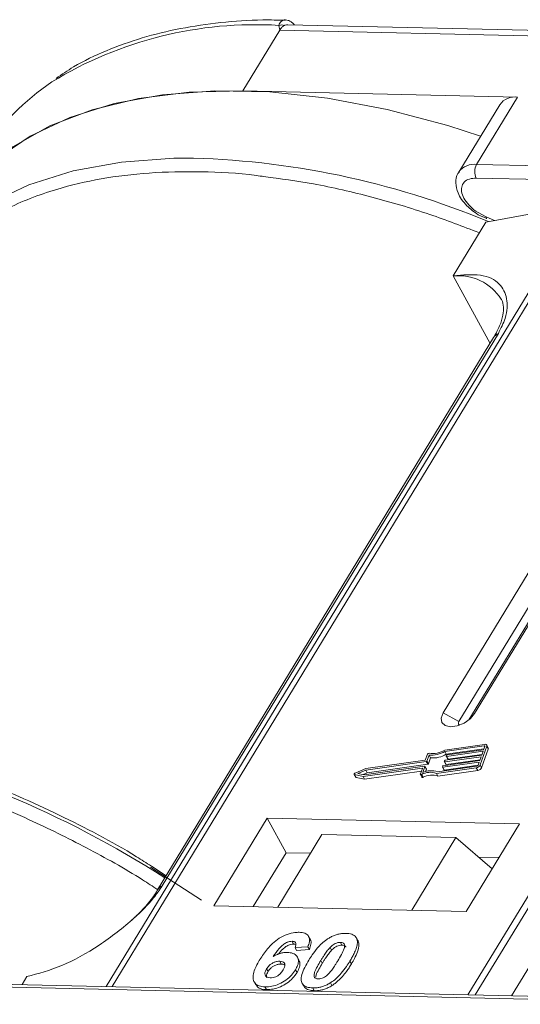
# Model space of a CAD drawing. Header units: millimetres. Extents: x -765 to 710, y 139 to 1172.
# Tile 49 of 76: x 67 to 89, y 1068 to 1113. Entities that reach past the tile are written whole.
import ezdxf

# ---------------------------------------------------------------- set-up
doc = ezdxf.new("R2010")
doc.units = ezdxf.units.MM

msp = doc.modelspace()

# ---------------------------------------------------------------- linework, layer by layer
at = {"color": 7, "linetype": 'Continuous', "lineweight": 15}
for p, q in [((78.441, 1112.801), (78.403, 1113.019)), ((114.876, 1112.223), (78.806, 1113.05)), ((76.76, 1110.039), (78.441, 1112.801)), ((78.441, 1112.801), (114.048, 1111.984)), ((89.279, 1109.752), (76.76, 1110.039)), ((87.411, 1106.683), (89.279, 1109.752)), ((88.465, 1109.406), (86.598, 1106.337)), ((123.019, 1105.866), (87.411, 1106.683)), ((87.397, 1106.061), (123.005, 1105.243)), ((92.211, 1104.864), (70.531, 1069.234)), ((70.8, 1069.228), (92.497, 1104.885)), ((87.834, 1104.059), (92.211, 1104.864)), ((108.714, 1104.513), (87.017, 1068.856)), ((87.35, 1068.849), (109.03, 1104.478)), ((87.476, 1104.395), (87.871, 1104.218)), ((87.845, 1104.3), (87.483, 1104.487)), ((88.223, 1104.13), (87.845, 1104.3)), ((87.834, 1104.059), (86.34, 1101.603)), ((86.34, 1101.603), (88.022, 1098.529)), ((73.088, 1073.819), (88.4, 1098.985)), ((88.186, 1098.798), (72.873, 1073.633)), ((91.483, 1090.905), (85.881, 1081.698)), ((87.318, 1081.665), (92.92, 1090.872)), ((92.204, 1090.515), (86.602, 1081.308)), ((87.061, 1081.382), (92.613, 1090.506)), ((86.602, 1081.308), (85.881, 1081.698)), ((87.318, 1081.665), (87.129, 1081.44)), ((87.774, 1080.265), (85.958, 1080.007)), ((87.749, 1080.194), (85.961, 1079.94)), ((87.567, 1079.327), (87.873, 1080.178)), ((87.731, 1080.023), (87.782, 1080.165)), ((87.775, 1080.146), (87.749, 1080.194)), ((87.941, 1080.107), (87.872, 1080.233)), ((87.873, 1080.178), (87.942, 1080.052)), ((85.172, 1079.819), (85.073, 1079.545)), ((85.244, 1079.779), (85.146, 1079.505)), ((85.214, 1079.379), (85.313, 1079.653)), ((85.313, 1079.653), (85.244, 1079.779)), ((87.616, 1079.704), (85.956, 1079.468)), ((86.03, 1079.814), (85.961, 1079.94)), ((85.981, 1079.539), (87.641, 1079.775)), ((86.028, 1079.731), (86.041, 1079.766)), ((86.029, 1079.722), (86.098, 1079.596)), ((86.03, 1079.814), (87.743, 1080.057)), ((87.705, 1079.952), (86.045, 1079.717)), ((86.114, 1079.59), (86.045, 1079.717)), ((86.07, 1079.787), (87.731, 1080.023)), ((86.114, 1079.59), (87.654, 1079.809)), ((87.552, 1079.527), (87.616, 1079.704)), ((87.636, 1079.201), (87.942, 1080.052)), ((87.641, 1079.775), (87.705, 1079.952)), ((82.236, 1078.806), (84.923, 1079.187)), ((82.28, 1078.879), (85.04, 1079.271)), ((85.116, 1079.484), (82.357, 1079.092)), ((85.073, 1079.545), (82.364, 1079.16)), ((82.426, 1078.966), (85.185, 1079.358)), ((84.936, 1079.163), (84.923, 1079.187)), ((85.056, 1079.256), (84.958, 1078.982)), ((85.125, 1079.14), (85.056, 1079.266)), ((85.125, 1079.13), (85.056, 1079.256)), ((85.185, 1079.358), (85.116, 1079.484)), ((85.214, 1079.379), (85.146, 1079.505)), ((85.575, 1078.943), (87.392, 1079.201)), ((85.629, 1079.018), (87.417, 1079.272)), ((85.85, 1079.235), (85.863, 1079.27)), ((85.85, 1079.225), (85.919, 1079.099)), ((87.527, 1079.456), (85.867, 1079.22)), ((85.936, 1079.094), (85.867, 1079.22)), ((85.892, 1079.291), (87.552, 1079.527)), ((85.936, 1079.094), (87.475, 1079.313)), ((85.939, 1079.483), (85.952, 1079.518)), ((85.939, 1079.474), (86.008, 1079.348)), ((86.025, 1079.342), (85.956, 1079.468)), ((86.025, 1079.342), (87.565, 1079.561)), ((87.392, 1079.201), (87.461, 1079.075)), ((87.476, 1079.314), (87.527, 1079.456)), ((87.636, 1079.201), (87.567, 1079.327)), ((81.833, 1078.898), (81.902, 1078.772)), ((81.848, 1078.888), (82.236, 1078.806)), ((81.917, 1078.762), (81.848, 1078.888)), ((82.364, 1079.16), (81.872, 1078.953)), ((81.917, 1078.762), (82.305, 1078.679)), ((82.357, 1079.092), (81.995, 1078.94)), ((81.995, 1078.94), (82.28, 1078.879)), ((82.305, 1078.679), (82.236, 1078.806)), ((82.24, 1078.888), (82.426, 1078.966)), ((82.305, 1078.679), (84.894, 1079.047)), ((82.426, 1078.966), (82.357, 1079.092)), ((84.939, 1079.173), (84.847, 1078.916)), ((84.848, 1078.898), (84.917, 1078.771)), ((84.97, 1078.767), (84.901, 1078.893)), ((85.088, 1079.025), (85.125, 1079.13)), ((85.644, 1078.817), (85.575, 1078.943)), ((85.644, 1078.817), (87.461, 1079.075)), ((77.865, 1076.903), (75.437, 1072.914)), ((89.358, 1076.64), (77.865, 1076.903)), ((77.865, 1076.903), (78.727, 1075.327)), ((86.93, 1072.65), (89.358, 1076.64)), ((80.363, 1076.161), (78.347, 1072.847)), ((80.363, 1076.161), (86.469, 1076.021)), ((84.452, 1072.707), (86.469, 1076.021)), ((86.469, 1076.021), (88.113, 1074.594)), ((78.727, 1075.327), (77.234, 1072.872)), ((79.84, 1075.302), (78.727, 1075.327)), ((73.268, 1074.282), (72.59, 1074.716)), ((88.424, 1075.105), (87.501, 1075.126)), ((72.554, 1074.671), (74.876, 1073.165)), ((92.472, 1074.514), (89.001, 1068.811)), ((75.437, 1072.914), (86.93, 1072.65)), ((79.002, 1071.297), (79.071, 1071.171)), ((79.824, 1071.385), (79.755, 1071.511)), ((81.206, 1071.246), (81.275, 1071.12)), ((81.886, 1071.507), (81.88, 1071.518)), ((81.958, 1071.388), (82.027, 1071.262)), ((79.72, 1071.045), (79.136, 1071.006)), ((79.136, 1071.006), (79.205, 1070.88)), ((79.205, 1070.88), (79.789, 1070.919)), ((79.72, 1071.045), (79.789, 1070.919)), ((80.803, 1070.887), (80.734, 1071.013)), ((78.437, 1070.384), (78.506, 1070.258)), ((79.315, 1070.438), (79.246, 1070.564)), ((80.311, 1070.42), (80.38, 1070.294)), ((81.637, 1070.389), (81.706, 1070.263)), ((77.838, 1070.04), (77.907, 1069.914)), ((79.158, 1069.999), (79.227, 1069.872)), ((100.419, 1068.549), (64.811, 1069.366)), ((66.697, 1069.322), (66.919, 1069.686)), ((77.273, 1069.448), (77.342, 1069.322)), ((79.461, 1069.382), (79.529, 1069.256)), ((80.748, 1069.403), (80.817, 1069.277)), ((64.629, 1069.241), (100.236, 1068.424)), ((77.767, 1069.219), (77.836, 1069.093)), ((79.942, 1069.169), (80.011, 1069.043))]:
    msp.add_line(p, q, dxfattribs=at)
at = {"color": 7, "linetype": 'Continuous', "lineweight": 15, "flags": 128}
for points in [[(76.76, 1110.039), (74.308, 1109.981), (72.009, 1109.692), (69.889, 1109.176), (67.971, 1108.438), (66.276, 1107.486), (64.822, 1106.33), (64.171, 1105.658)], [(87.593, 1107.973), (86.104, 1108.452), (83.336, 1109.187), (80.622, 1109.699), (77.992, 1109.984), (75.475, 1110.038), (73.099, 1109.86), (70.89, 1109.454), (68.872, 1108.822), (67.066, 1107.972), (65.494, 1106.913), (64.171, 1105.658)], [(74.06, 1106.976), (73.608, 1106.969), (71.232, 1106.791), (69.023, 1106.385), (67.004, 1105.753), (65.199, 1104.903), (63.626, 1103.844), (62.304, 1102.589)], [(85.881, 1081.698), (85.793, 1081.462), (85.827, 1081.259), (85.98, 1081.121), (86.226, 1081.068), (86.529, 1081.108), (86.843, 1081.236), (87.12, 1081.432), (87.318, 1081.665)], [(86.602, 1081.308), (86.577, 1081.241), (86.586, 1081.183), (86.63, 1081.144), (86.634, 1081.142)], [(87.782, 1080.165), (87.783, 1080.172), (87.783, 1080.178), (87.781, 1080.184), (87.777, 1080.188), (87.772, 1080.192), (87.765, 1080.194), (87.757, 1080.195), (87.749, 1080.194)], [(87.774, 1080.265), (87.8, 1080.267), (87.824, 1080.264), (87.844, 1080.258), (87.86, 1080.248), (87.871, 1080.234), (87.877, 1080.217), (87.878, 1080.198), (87.873, 1080.178)], [(86.045, 1079.717), (86.041, 1079.716), (86.037, 1079.717), (86.033, 1079.718), (86.031, 1079.719), (86.029, 1079.722), (86.028, 1079.724), (86.028, 1079.728), (86.028, 1079.731)], [(84.923, 1079.187), (84.927, 1079.187), (84.931, 1079.187), (84.934, 1079.186), (84.937, 1079.184), (84.939, 1079.182), (84.94, 1079.179), (84.94, 1079.176), (84.939, 1079.173)], [(85.04, 1079.271), (85.044, 1079.271), (85.048, 1079.271), (85.051, 1079.27), (85.054, 1079.268), (85.056, 1079.266), (85.057, 1079.263), (85.057, 1079.26), (85.056, 1079.256)], [(85.867, 1079.22), (85.862, 1079.22), (85.858, 1079.22), (85.855, 1079.221), (85.852, 1079.223), (85.85, 1079.225), (85.849, 1079.228), (85.849, 1079.231), (85.85, 1079.235)], [(85.956, 1079.468), (85.951, 1079.468), (85.947, 1079.468), (85.944, 1079.469), (85.941, 1079.471), (85.94, 1079.473), (85.939, 1079.476), (85.938, 1079.479), (85.939, 1079.483)], [(81.848, 1078.888), (81.839, 1078.892), (81.833, 1078.898), (81.831, 1078.907), (81.832, 1078.916), (81.838, 1078.927), (81.847, 1078.937), (81.859, 1078.946), (81.872, 1078.953)], [(84.901, 1078.893), (84.889, 1078.889), (84.877, 1078.887), (84.867, 1078.887), (84.858, 1078.889), (84.851, 1078.893), (84.847, 1078.9), (84.845, 1078.907), (84.847, 1078.916)], [(84.917, 1078.771), (84.92, 1078.767), (84.927, 1078.763), (84.936, 1078.761), (84.946, 1078.761), (84.958, 1078.763), (84.97, 1078.767)]]:
    msp.add_lwpolyline(points, dxfattribs=at)
at = {"color": 7, "linetype": 'Continuous', "lineweight": 15}
for centre, radius, start, end in [((77.331, 1095.263), 17.788, 86.5445, 121.4052), ((78.528, 1112.655), 0.385, 70.0796, 108.8478), ((73.868, 1101.7), 10.497, 123.5794, 148.2615), ((89.155, 1108.914), 0.847, 81.5639, 144.4913), ((73.475, 1069.448), 37.533, 67.3225, 89.1074), ((87.287, 1105.843), 0.849, 81.6058, 144.0845), ((88.004, 1106.358), 0.676, 151.2883, 206.0774), ((87.959, 1104.269), 0.118, 165.0867, 215.6979), ((86.58, 1099.296), 2.32, 32.7281, 95.9449), ((88.598, 1098.541), 0.486, 114.0472, 148.0355), ((47.939, 1034.731), 46.852, 57.3602, 77.3538), ((87.881, 1080.078), 0.0661, 336.9348, 26.0002), ((85.238, 1079.788), 0.0736, 81.7629, 154.647), ((85.358, 1080.947), 1.173, 264.4424, 300.9301), ((85.415, 1080.844), 0.998, 260.3986, 302.9491), ((85.427, 1080.82), 1.173, 264.4424, 300.9301), ((86.075, 1079.75), 0.0381, 97.4207, 153.8527), ((85.111, 1079.521), 0.0381, 277.4207, 333.8527), ((85.18, 1079.395), 0.0381, 277.4207, 333.8527), ((85.897, 1079.253), 0.0381, 97.4207, 153.8527), ((85.986, 1079.501), 0.0381, 97.4207, 153.8527), ((86.02, 1079.356), 0.0149, 216.6597, 287.1115), ((86.11, 1079.605), 0.0149, 216.6597, 287.1115), ((87.362, 1079.428), 0.229, 277.4207, 333.8527), ((87.408, 1079.347), 0.0762, 277.4207, 333.8527), ((87.431, 1079.302), 0.229, 277.4207, 333.8527), ((81.92, 1078.783), 0.0212, 210.2186, 262.8226), ((85.293, 1078.174), 0.819, 69.8549, 118.6145), ((85.338, 1078.159), 0.907, 71.2927, 114.8085), ((85.362, 1078.048), 0.819, 69.8549, 118.6145), ((85.115, 1079.135), 0.011, 336.9348, 26.0002), ((85.931, 1079.108), 0.0149, 216.6597, 287.1115), ((73.285, 1073.376), 0.486, 114.0436, 148.1804)]:
    msp.add_arc(centre, radius, start, end, dxfattribs=at)
for points, knots in [([(78.403, 1113.019), (78.413, 1113.052), (78.435, 1113.124), (78.502, 1113.206), (78.588, 1113.255), (78.655, 1113.279), (78.693, 1113.268), (78.697, 1113.267)], [0, 0, 0, 0, 0.2169636, 0.4741671, 0.7154281, 0.9711189, 1, 1, 1, 1]), ([(79.103, 1113.043), (79.097, 1113.054), (79.058, 1113.111), (78.962, 1113.184), (78.825, 1113.256), (78.733, 1113.265), (78.686, 1113.27)], [0, 0, 0, 0, 0.066072, 0.374284, 0.687294, 1, 1, 1, 1]), ([(78.696, 1113.252), (78.354, 1113.26), (77.34, 1113.284), (75.736, 1113.163), (73.893, 1112.896), (72.151, 1112.47), (70.525, 1111.884), (69.212, 1111.266), (68.509, 1110.782), (68.249, 1110.604)], [0, 0, 0, 0, 0.082192, 0.244094, 0.406946, 0.570776, 0.735755, 0.902211, 1, 1, 1, 1]), ([(78.806, 1113.039), (78.767, 1113.041), (78.717, 1113.044), (78.67, 1113.022), (78.659, 1113.017)], [0, 0, 0, 0, 0.778572, 1, 1, 1, 1]), ([(62.477, 1102.032), (62.967, 1102.525), (63.963, 1103.525), (65.922, 1104.7), (68.056, 1105.539), (70.276, 1106.059), (72.483, 1106.333), (74.858, 1106.372), (76.623, 1106.298), (77.605, 1106.148), (77.721, 1106.13)], [0, 0, 0, 0, 0.152586, 0.309904, 0.471653, 0.598087, 0.724541, 0.853665, 0.98281, 1, 1, 1, 1]), ([(77.721, 1106.13), (78.467, 1106.032), (80.073, 1105.819), (82.611, 1105.227), (85.146, 1104.488), (86.783, 1103.858), (87.535, 1103.568)], [0, 0, 0, 0, 0.23569, 0.507619, 0.77384, 1, 1, 1, 1]), ([(86.612, 1106.334), (86.594, 1106.313), (86.481, 1106.182), (86.442, 1105.832), (86.525, 1105.432), (86.718, 1105.084), (87.003, 1104.73), (87.294, 1104.524), (87.476, 1104.395)], [0, 0, 0, 0, 0.037615, 0.241517, 0.451999, 0.598171, 0.747954, 1, 1, 1, 1]), ([(87.483, 1104.487), (87.48, 1104.489), (87.345, 1104.558), (87.117, 1104.763), (86.858, 1105.068), (86.722, 1105.38), (86.708, 1105.663), (86.826, 1105.891), (87.061, 1106.04), (87.287, 1106.054), (87.397, 1106.061)], [0, 0, 0, 0, 0.003628, 0.149327, 0.295025, 0.432885, 0.570744, 0.716442, 0.862141, 1, 1, 1, 1]), ([(88.4, 1098.985), (88.518, 1099.22), (88.82, 1099.819), (88.832, 1100.614), (88.477, 1101.319), (87.662, 1101.734), (86.779, 1101.647), (86.34, 1101.603)], [0, 0, 0, 0, 0.125713, 0.321276, 0.524466, 0.763484, 1, 1, 1, 1]), ([(88.524, 1100.548), (88.535, 1100.532), (88.604, 1100.44), (88.64, 1100.235), (88.624, 1099.831), (88.49, 1099.35), (88.284, 1098.978), (88.184, 1098.798)], [0, 0, 0, 0, 0.054359, 0.333223, 0.559722, 0.78604, 1, 1, 1, 1]), ([(72.59, 1074.716), (72.366, 1074.861), (71.017, 1075.734), (68.366, 1077.096), (64.696, 1078.725), (61.294, 1079.924), (59.182, 1080.409), (58.297, 1080.613)], [0, 0, 0, 0, 0.05005, 0.300911, 0.556376, 0.814208, 1, 1, 1, 1]), ([(57.843, 1079.865), (58.673, 1079.686), (60.584, 1079.274), (63.674, 1078.258), (66.794, 1076.986), (69.646, 1075.566), (71.604, 1074.486), (72.651, 1073.797), (72.881, 1073.646)], [0, 0, 0, 0, 0.16608, 0.381967, 0.603934, 0.777439, 0.950971, 1, 1, 1, 1]), ([(66.919, 1069.686), (67.437, 1069.823), (68.474, 1070.097), (70.221, 1071.067), (71.658, 1072.177), (72.623, 1073.142), (72.962, 1073.636), (73.088, 1073.819)], [0, 0, 0, 0, 0.249096, 0.498243, 0.745205, 0.90541, 1, 1, 1, 1]), ([(72.871, 1073.632), (72.868, 1073.625), (72.774, 1073.442), (72.459, 1073.039), (72.058, 1072.581), (71.765, 1072.326), (71.687, 1072.257)], [0, 0, 0, 0, 0.014876, 0.423831, 0.846052, 1, 1, 1, 1]), ([(77.538, 1070.467), (77.59, 1070.549), (77.746, 1070.795), (78.019, 1071.135), (78.409, 1071.442), (78.771, 1071.622), (79.088, 1071.701), (79.259, 1071.703), (79.322, 1071.704)], [0, 0, 0, 0, 0.142337, 0.429127, 0.589943, 0.751205, 0.909895, 1, 1, 1, 1]), ([(79.322, 1071.704), (79.415, 1071.695), (79.585, 1071.68), (79.741, 1071.562), (79.81, 1071.388), (79.783, 1071.204), (79.734, 1071.081), (79.72, 1071.045)], [0, 0, 0, 0, 0.242691, 0.439002, 0.635006, 0.895059, 1, 1, 1, 1]), ([(80.648, 1071.421), (80.699, 1071.451), (80.801, 1071.512), (80.966, 1071.58), (81.132, 1071.628), (81.268, 1071.649), (81.375, 1071.656), (81.428, 1071.655), (81.455, 1071.655)], [0, 0, 0, 0, 0.193776, 0.3936, 0.587864, 0.788908, 0.894169, 1, 1, 1, 1]), ([(81.455, 1071.655), (81.502, 1071.653), (81.597, 1071.648), (81.723, 1071.618), (81.831, 1071.567), (81.898, 1071.504), (81.938, 1071.442), (81.952, 1071.406), (81.958, 1071.388)], [0, 0, 0, 0, 0.192627, 0.388684, 0.582013, 0.783201, 0.891038, 1, 1, 1, 1]), ([(79.002, 1071.297), (78.961, 1071.294), (78.879, 1071.289), (78.732, 1071.23), (78.566, 1071.127), (78.353, 1070.907), (78.224, 1070.723), (78.135, 1070.597)], [0, 0, 0, 0, 0.112049, 0.22438, 0.370115, 0.570276, 1, 1, 1, 1]), ([(78.381, 1070.715), (78.381, 1070.715), (78.437, 1070.793), (78.541, 1070.912), (78.718, 1071.059), (78.869, 1071.136), (78.991, 1071.169), (79.048, 1071.17), (79.071, 1071.171)], [0, 0, 0, 0, 0.000071, 0.368569, 0.571075, 0.774891, 0.911654, 1, 1, 1, 1]), ([(79.136, 1071.006), (79.156, 1071.054), (79.188, 1071.129), (79.177, 1071.219), (79.131, 1071.271), (79.066, 1071.293), (79.019, 1071.296), (79.002, 1071.297)], [0, 0, 0, 0, 0.33384, 0.524547, 0.716372, 0.891824, 1, 1, 1, 1]), ([(79.071, 1071.171), (79.11, 1071.169), (79.153, 1071.168), (79.178, 1071.149), (79.18, 1071.147)], [0, 0, 0, 0, 0.900108, 1, 1, 1, 1]), ([(79.761, 1070.438), (79.813, 1070.519), (79.93, 1070.705), (80.179, 1071.028), (80.437, 1071.284), (80.627, 1071.407), (80.648, 1071.421)], [0, 0, 0, 0, 0.237381, 0.538918, 0.949082, 1, 1, 1, 1]), ([(79.789, 1070.919), (79.816, 1070.999), (79.871, 1071.16), (79.878, 1071.327), (79.824, 1071.38), (79.821, 1071.383)], [0, 0, 0, 0, 0.481785, 0.969308, 1, 1, 1, 1]), ([(80.734, 1071.013), (80.777, 1071.055), (80.846, 1071.123), (80.971, 1071.198), (81.084, 1071.237), (81.161, 1071.246), (81.201, 1071.246), (81.206, 1071.246)], [0, 0, 0, 0, 0.334804, 0.542561, 0.750382, 0.970721, 1, 1, 1, 1]), ([(80.803, 1070.887), (80.846, 1070.929), (80.915, 1070.997), (81.04, 1071.072), (81.153, 1071.111), (81.23, 1071.119), (81.27, 1071.12), (81.275, 1071.12)], [0, 0, 0, 0, 0.334804, 0.542561, 0.750382, 0.970721, 1, 1, 1, 1]), ([(81.206, 1071.246), (81.245, 1071.242), (81.313, 1071.234), (81.378, 1071.186), (81.405, 1071.098), (81.375, 1070.93), (81.253, 1070.686), (81.141, 1070.497), (81.084, 1070.402)], [0, 0, 0, 0, 0.105646, 0.186221, 0.267042, 0.431541, 0.712708, 1, 1, 1, 1]), ([(81.275, 1071.12), (81.313, 1071.115), (81.381, 1071.107), (81.44, 1071.069), (81.448, 1071.037), (81.451, 1071.026)], [0, 0, 0, 0, 0.470982, 0.830196, 1, 1, 1, 1]), ([(81.958, 1071.388), (81.966, 1071.354), (81.983, 1071.286), (81.972, 1071.141), (81.926, 1070.959), (81.838, 1070.755), (81.74, 1070.564), (81.671, 1070.448), (81.637, 1070.389)], [0, 0, 0, 0, 0.118432, 0.239329, 0.449434, 0.664178, 0.83182, 1, 1, 1, 1]), ([(81.706, 1070.263), (81.754, 1070.345), (81.862, 1070.528), (81.998, 1070.83), (82.066, 1071.091), (82.035, 1071.227), (82.027, 1071.262)], [0, 0, 0, 0, 0.236775, 0.527928, 0.878334, 1, 1, 1, 1]), ([(82.027, 1071.262), (82.015, 1071.294), (81.997, 1071.342), (81.958, 1071.378), (81.945, 1071.39)], [0, 0, 0, 0, 0.667997, 1, 1, 1, 1]), ([(78.135, 1070.597), (78.186, 1070.626), (78.291, 1070.685), (78.43, 1070.739), (78.54, 1070.767), (78.621, 1070.783), (78.702, 1070.791), (78.753, 1070.791), (78.779, 1070.791)], [0, 0, 0, 0, 0.243654, 0.49576, 0.617892, 0.741503, 0.870025, 1, 1, 1, 1]), ([(78.779, 1070.791), (78.872, 1070.781), (79.059, 1070.762), (79.228, 1070.623), (79.307, 1070.434), (79.276, 1070.215), (79.194, 1070.065), (79.158, 1069.999)], [0, 0, 0, 0, 0.210216, 0.421975, 0.620016, 0.831037, 1, 1, 1, 1]), ([(80.311, 1070.42), (80.336, 1070.461), (80.386, 1070.543), (80.458, 1070.654), (80.526, 1070.753), (80.589, 1070.84), (80.656, 1070.927), (80.708, 1070.984), (80.734, 1071.013)], [0, 0, 0, 0, 0.20527, 0.410616, 0.557148, 0.703844, 0.851475, 1, 1, 1, 1]), ([(80.38, 1070.294), (80.405, 1070.335), (80.455, 1070.417), (80.527, 1070.528), (80.595, 1070.627), (80.658, 1070.714), (80.725, 1070.801), (80.777, 1070.858), (80.803, 1070.887)], [0, 0, 0, 0, 0.20527, 0.410616, 0.557148, 0.703844, 0.851475, 1, 1, 1, 1]), ([(77.767, 1069.219), (77.674, 1069.227), (77.487, 1069.245), (77.303, 1069.374), (77.208, 1069.566), (77.235, 1069.899), (77.387, 1070.213), (77.517, 1070.431), (77.538, 1070.467)], [0, 0, 0, 0, 0.148269, 0.297647, 0.442421, 0.607851, 0.935658, 1, 1, 1, 1]), ([(77.838, 1070.04), (77.873, 1070.09), (77.929, 1070.174), (78.058, 1070.276), (78.186, 1070.341), (78.319, 1070.381), (78.399, 1070.383), (78.437, 1070.384)], [0, 0, 0, 0, 0.276721, 0.45687, 0.637007, 0.824068, 1, 1, 1, 1]), ([(77.907, 1069.914), (77.942, 1069.964), (77.998, 1070.048), (78.127, 1070.15), (78.255, 1070.215), (78.388, 1070.255), (78.468, 1070.257), (78.506, 1070.258)], [0, 0, 0, 0, 0.276721, 0.45687, 0.637007, 0.824068, 1, 1, 1, 1]), ([(78.437, 1070.384), (78.484, 1070.38), (78.57, 1070.372), (78.65, 1070.311), (78.685, 1070.226), (78.661, 1070.112), (78.615, 1070.03), (78.591, 1069.987)], [0, 0, 0, 0, 0.213757, 0.394944, 0.576585, 0.777311, 1, 1, 1, 1]), ([(78.506, 1070.258), (78.555, 1070.255), (78.623, 1070.251), (78.661, 1070.219), (78.672, 1070.21)], [0, 0, 0, 0, 0.715718, 1, 1, 1, 1]), ([(79.227, 1069.872), (79.27, 1069.955), (79.357, 1070.12), (79.376, 1070.319), (79.321, 1070.405), (79.303, 1070.432)], [0, 0, 0, 0, 0.401791, 0.807526, 1, 1, 1, 1]), ([(79.942, 1069.169), (79.848, 1069.177), (79.661, 1069.194), (79.48, 1069.322), (79.391, 1069.519), (79.451, 1069.898), (79.635, 1070.217), (79.761, 1070.438)], [0, 0, 0, 0, 0.147528, 0.296569, 0.43214, 0.608737, 1, 1, 1, 1]), ([(80.191, 1069.578), (80.145, 1069.584), (80.07, 1069.594), (80.01, 1069.649), (79.993, 1069.743), (80.027, 1069.912), (80.152, 1070.151), (80.257, 1070.33), (80.311, 1070.42)], [0, 0, 0, 0, 0.125351, 0.202197, 0.279182, 0.459742, 0.727968, 1, 1, 1, 1]), ([(80.082, 1069.662), (80.086, 1069.694), (80.1, 1069.809), (80.224, 1070.026), (80.328, 1070.204), (80.38, 1070.294)], [0, 0, 0, 0, 0.159501, 0.57679, 1, 1, 1, 1]), ([(81.084, 1070.402), (81.059, 1070.361), (81.009, 1070.279), (80.937, 1070.169), (80.869, 1070.07), (80.806, 1069.983), (80.74, 1069.896), (80.688, 1069.84), (80.662, 1069.811)], [0, 0, 0, 0, 0.205942, 0.411959, 0.558149, 0.704502, 0.851801, 1, 1, 1, 1]), ([(81.637, 1070.389), (81.585, 1070.308), (81.468, 1070.121), (81.223, 1069.803), (80.967, 1069.546), (80.776, 1069.421), (80.748, 1069.403)], [0, 0, 0, 0, 0.236629, 0.537361, 0.932986, 1, 1, 1, 1]), ([(80.817, 1069.277), (80.866, 1069.31), (80.964, 1069.376), (81.128, 1069.516), (81.303, 1069.698), (81.465, 1069.901), (81.598, 1070.09), (81.67, 1070.206), (81.706, 1070.263)], [0, 0, 0, 0, 0.11827, 0.2388803, 0.4507318, 0.6672091, 0.8333396, 1, 1, 1, 1]), ([(78.005, 1069.628), (77.959, 1069.634), (77.866, 1069.645), (77.784, 1069.719), (77.752, 1069.818), (77.778, 1069.931), (77.819, 1070.004), (77.838, 1070.04)], [0, 0, 0, 0, 0.207905, 0.419981, 0.630626, 0.821735, 1, 1, 1, 1]), ([(79.158, 1069.999), (79.102, 1069.916), (78.99, 1069.751), (78.729, 1069.519), (78.412, 1069.34), (78.072, 1069.229), (77.869, 1069.222), (77.767, 1069.219)], [0, 0, 0, 0, 0.197831, 0.3973, 0.59891, 0.798741, 1, 1, 1, 1]), ([(77.853, 1069.624), (77.843, 1069.648), (77.82, 1069.701), (77.848, 1069.805), (77.888, 1069.878), (77.907, 1069.914)], [0, 0, 0, 0, 0.296139, 0.660307, 1, 1, 1, 1]), ([(77.836, 1069.093), (77.936, 1069.096), (78.138, 1069.103), (78.468, 1069.209), (78.779, 1069.381), (79.048, 1069.611), (79.166, 1069.784), (79.227, 1069.872)], [0, 0, 0, 0, 0.198208, 0.398397, 0.584963, 0.787074, 1, 1, 1, 1]), ([(78.591, 1069.987), (78.556, 1069.935), (78.5, 1069.85), (78.38, 1069.741), (78.26, 1069.676), (78.129, 1069.633), (78.049, 1069.63), (78.005, 1069.628)], [0, 0, 0, 0, 0.288697, 0.463553, 0.639942, 0.801808, 1, 1, 1, 1]), ([(80.662, 1069.811), (80.62, 1069.769), (80.551, 1069.702), (80.427, 1069.626), (80.315, 1069.588), (80.237, 1069.578), (80.197, 1069.578), (80.191, 1069.578)], [0, 0, 0, 0, 0.333678, 0.540413, 0.747264, 0.961209, 1, 1, 1, 1]), ([(77.352, 1069.329), (77.381, 1069.281), (77.448, 1069.171), (77.639, 1069.104), (77.788, 1069.095), (77.836, 1069.093)], [0, 0, 0, 0, 0.3385949, 0.7841318, 1, 1, 1, 1]), ([(80.748, 1069.403), (80.698, 1069.373), (80.595, 1069.312), (80.43, 1069.244), (80.264, 1069.196), (80.128, 1069.175), (80.021, 1069.168), (79.968, 1069.169), (79.942, 1069.169)], [0, 0, 0, 0, 0.193769, 0.393564, 0.587886, 0.789131, 0.894283, 1, 1, 1, 1]), ([(79.542, 1069.264), (79.563, 1069.226), (79.616, 1069.128), (79.794, 1069.058), (79.949, 1069.047), (80.011, 1069.043)], [0, 0, 0, 0, 0.275409, 0.710365, 1, 1, 1, 1]), ([(80.011, 1069.043), (80.059, 1069.043), (80.158, 1069.044), (80.316, 1069.067), (80.482, 1069.111), (80.622, 1069.168), (80.734, 1069.227), (80.79, 1069.26), (80.817, 1069.277)], [0, 0, 0, 0, 0.193594, 0.390501, 0.584817, 0.78683, 0.892868, 1, 1, 1, 1])]:
    msp.add_open_spline(points, degree=3, knots=knots, dxfattribs=at)
msp.add_open_spline([(78.659, 1113.017), (78.619, 1112.992), (78.539, 1112.944), (78.473, 1112.848), (78.441, 1112.801)], degree=3, dxfattribs=at)

doc.saveas('drawing.dxf')
